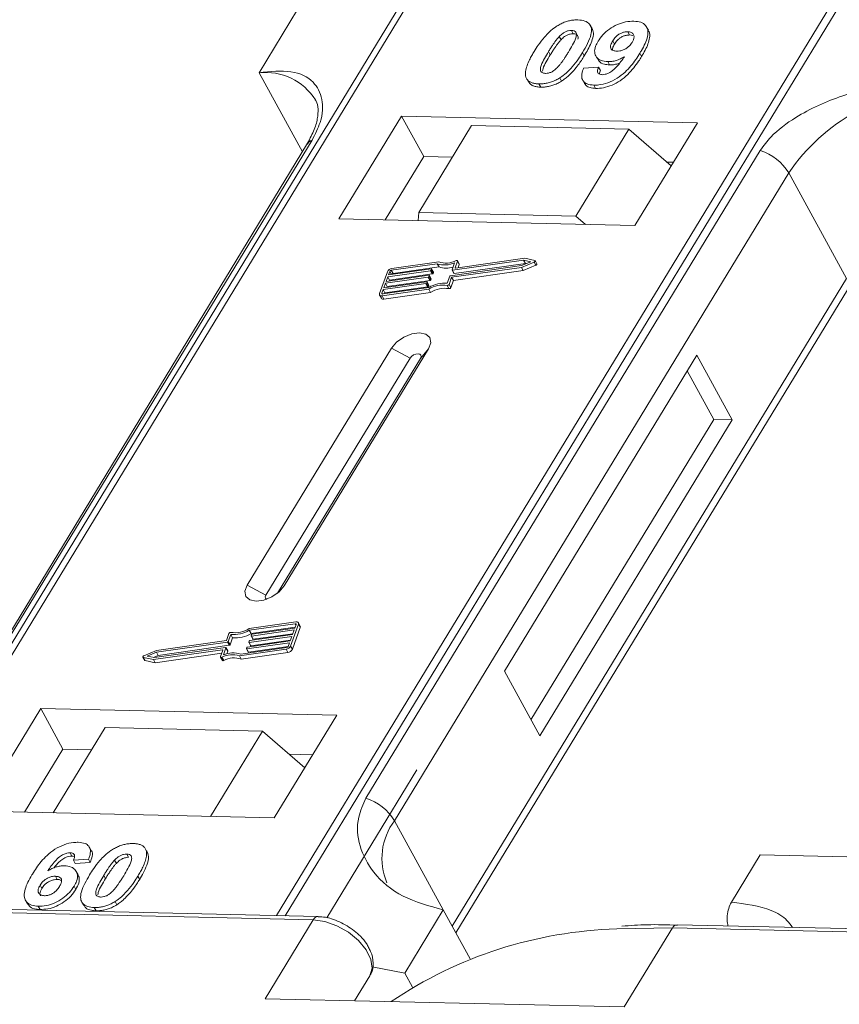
# Model space of a CAD drawing. Header units: millimetres. Extents: x 506 to 1981, y 649 to 1682.
# Tile 44 of 86: x 1432 to 1464, y 1453 to 1491. Entities that reach past the tile are written whole.
import ezdxf

# ---------------------------------------------------------------- set-up
doc = ezdxf.new("R2010")
doc.units = ezdxf.units.MM

msp = doc.modelspace()

# ---------------------------------------------------------------- linework, layer by layer
at = {"color": 7, "linetype": 'Continuous', "lineweight": 15}
for p, q in [((1446.889, 1492.025), (1425.209, 1456.395)), ((1425.478, 1456.389), (1447.174, 1492.046)), ((1463.391, 1491.674), (1441.694, 1456.017)), ((1442.027, 1456.009), (1463.707, 1491.639)), ((1442.511, 1491.22), (1441.017, 1488.764)), ((1453.15, 1490.406), (1453.219, 1490.28)), ((1453.948, 1490.476), (1453.879, 1490.603)), ((1455.405, 1490.23), (1455.336, 1490.356)), ((1456.136, 1490.411), (1456.067, 1490.538)), ((1452.678, 1490.172), (1452.747, 1490.046)), ((1454.75, 1489.997), (1454.819, 1489.871)), ((1455.405, 1490.23), (1455.532, 1490.204)), ((1452.257, 1489.582), (1452.326, 1489.456)), ((1453.649, 1489.42), (1453.58, 1489.546)), ((1454.096, 1489.417), (1454.165, 1489.291)), ((1455.872, 1489.391), (1455.803, 1489.517)), ((1453.621, 1488.938), (1454.205, 1488.977)), ((1454.205, 1488.977), (1454.274, 1488.851)), ((1454.561, 1489.193), (1454.63, 1489.067)), ((1441.017, 1488.764), (1442.7, 1485.69)), ((1451.461, 1488.465), (1451.53, 1488.339)), ((1452.693, 1488.563), (1452.762, 1488.437)), ((1453.585, 1488.473), (1453.654, 1488.347)), ((1451.886, 1488.328), (1451.955, 1488.202)), ((1454.019, 1488.279), (1454.088, 1488.153)), ((1446.548, 1487.082), (1444.121, 1483.092)), ((1458.041, 1486.818), (1446.548, 1487.082)), ((1446.548, 1487.082), (1447.411, 1485.506)), ((1449.271, 1486.708), (1447.217, 1483.332)), ((1455.376, 1486.568), (1449.271, 1486.708)), ((1453.322, 1483.192), (1455.376, 1486.568)), ((1455.376, 1486.568), (1457.021, 1485.141)), ((1455.614, 1482.828), (1458.041, 1486.818)), ((1427.765, 1460.98), (1443.078, 1486.146)), ((1442.864, 1485.959), (1427.551, 1460.794)), ((1460.482, 1485.746), (1445.169, 1460.581)), ((1447.411, 1485.506), (1445.917, 1483.051)), ((1448.524, 1485.48), (1447.411, 1485.506)), ((1457.107, 1485.283), (1456.85, 1485.289)), ((1446.277, 1459.704), (1461.59, 1484.869)), ((1463.832, 1480.772), (1461.59, 1484.869)), ((1444.121, 1483.092), (1455.614, 1482.828)), ((1447.217, 1483.332), (1447.193, 1483.022)), ((1453.322, 1483.192), (1447.217, 1483.332)), ((1453.69, 1482.872), (1453.322, 1483.192)), ((1451.334, 1481.556), (1448.648, 1481.174)), ((1451.722, 1481.473), (1451.334, 1481.556)), ((1447.941, 1481.343), (1446.153, 1481.089)), ((1447.995, 1481.418), (1446.179, 1481.16)), ((1446.222, 1480.963), (1448.01, 1481.217)), ((1448.01, 1481.217), (1447.941, 1481.343)), ((1448.454, 1480.877), (1451.214, 1481.269)), ((1448.497, 1480.816), (1451.207, 1481.201)), ((1448.514, 1481.105), (1448.613, 1481.379)), ((1451.29, 1481.482), (1448.531, 1481.09)), ((1448.6, 1480.964), (1451.359, 1481.356)), ((1448.631, 1481.189), (1448.723, 1481.445)), ((1448.639, 1481.174), (1448.631, 1481.189)), ((1448.792, 1481.337), (1448.723, 1481.463)), ((1448.723, 1481.445), (1448.792, 1481.319)), ((1448.745, 1481.188), (1448.792, 1481.319)), ((1451.207, 1481.201), (1451.698, 1481.408)), ((1451.276, 1481.075), (1451.207, 1481.201)), ((1451.214, 1481.269), (1451.575, 1481.421)), ((1451.276, 1481.075), (1451.767, 1481.282)), ((1451.575, 1481.421), (1451.29, 1481.482)), ((1451.359, 1481.356), (1451.29, 1481.482)), ((1451.359, 1481.356), (1451.399, 1481.347)), ((1451.698, 1481.408), (1451.767, 1481.282)), ((1451.807, 1481.337), (1451.738, 1481.463)), ((1446.003, 1481.034), (1445.697, 1480.183)), ((1447.589, 1480.822), (1445.929, 1480.586)), ((1445.954, 1480.657), (1447.615, 1480.893)), ((1446.018, 1480.834), (1445.954, 1480.657)), ((1447.678, 1481.07), (1446.018, 1480.834)), ((1446.087, 1480.708), (1446.018, 1480.834)), ((1446.044, 1480.905), (1447.704, 1481.141)), ((1446.094, 1481.047), (1446.044, 1480.905)), ((1446.087, 1480.708), (1447.747, 1480.944)), ((1446.163, 1480.922), (1446.094, 1481.047)), ((1446.153, 1481.089), (1446.222, 1480.963)), ((1447.658, 1480.696), (1447.589, 1480.822)), ((1447.631, 1480.878), (1447.618, 1480.843)), ((1447.687, 1480.717), (1447.618, 1480.843)), ((1447.7, 1480.761), (1447.631, 1480.887)), ((1447.7, 1480.752), (1447.631, 1480.878)), ((1447.747, 1480.944), (1447.678, 1481.07)), ((1447.72, 1481.127), (1447.708, 1481.091)), ((1447.777, 1480.965), (1447.708, 1481.091)), ((1447.789, 1481.01), (1447.72, 1481.136)), ((1447.789, 1481), (1447.72, 1481.127)), ((1447.777, 1480.965), (1447.789, 1481)), ((1448.326, 1480.582), (1448.425, 1480.856)), ((1448.399, 1480.542), (1448.497, 1480.816)), ((1448.566, 1480.69), (1448.497, 1480.816)), ((1448.514, 1481.095), (1448.583, 1480.969)), ((1448.6, 1480.964), (1448.531, 1481.09)), ((1448.566, 1480.69), (1451.276, 1481.075)), ((1445.822, 1480.167), (1447.61, 1480.421)), ((1447.5, 1480.574), (1445.84, 1480.338)), ((1445.865, 1480.409), (1447.525, 1480.644)), ((1445.929, 1480.586), (1445.865, 1480.409)), ((1445.909, 1480.212), (1447.569, 1480.447)), ((1445.998, 1480.46), (1445.929, 1480.586)), ((1445.986, 1480.426), (1445.998, 1480.46)), ((1445.998, 1480.46), (1447.658, 1480.696)), ((1446.075, 1480.674), (1446.087, 1480.708)), ((1447.569, 1480.447), (1447.5, 1480.574)), ((1447.542, 1480.63), (1447.529, 1480.595)), ((1447.598, 1480.468), (1447.529, 1480.595)), ((1447.611, 1480.513), (1447.542, 1480.639)), ((1447.542, 1480.63), (1447.611, 1480.504)), ((1447.598, 1480.468), (1447.611, 1480.504)), ((1447.687, 1480.717), (1447.7, 1480.752)), ((1448.322, 1480.5), (1448.391, 1480.374)), ((1448.468, 1480.416), (1448.399, 1480.542)), ((1448.468, 1480.416), (1448.566, 1480.69)), ((1463.832, 1480.772), (1448.519, 1455.606)), ((1445.699, 1480.128), (1445.768, 1480.002)), ((1445.84, 1480.338), (1445.789, 1480.196)), ((1445.789, 1480.196), (1445.804, 1480.167)), ((1445.796, 1480.096), (1447.613, 1480.354)), ((1445.865, 1479.97), (1445.796, 1480.096)), ((1445.909, 1480.212), (1445.84, 1480.338)), ((1445.865, 1479.97), (1447.682, 1480.228)), ((1445.896, 1480.178), (1445.909, 1480.212)), ((1447.682, 1480.228), (1447.613, 1480.354)), ((1448.662, 1455.345), (1463.865, 1480.331)), ((1446.161, 1478.066), (1440.559, 1468.859)), ((1441.995, 1468.826), (1447.598, 1478.033)), ((1446.161, 1478.066), (1446.882, 1477.676)), ((1447.598, 1478.033), (1447.291, 1477.667)), ((1458.013, 1477.794), (1450.544, 1465.518)), ((1459.393, 1475.273), (1458.013, 1477.794)), ((1446.882, 1477.676), (1441.279, 1468.469)), ((1441.739, 1468.543), (1447.291, 1477.667)), ((1458.674, 1475.289), (1457.64, 1477.18)), ((1451.578, 1463.627), (1458.674, 1475.289)), ((1451.923, 1462.997), (1459.393, 1475.273)), ((1459.393, 1475.273), (1458.674, 1475.289)), ((1441.279, 1468.469), (1440.559, 1468.859)), ((1441.995, 1468.826), (1441.806, 1468.601)), ((1442.452, 1467.426), (1440.635, 1467.168)), ((1442.426, 1467.355), (1440.638, 1467.101)), ((1440.707, 1466.975), (1440.638, 1467.101)), ((1440.707, 1466.975), (1442.42, 1467.218)), ((1442.383, 1467.113), (1440.722, 1466.878)), ((1440.748, 1466.948), (1442.408, 1467.184)), ((1442.245, 1466.488), (1442.551, 1467.339)), ((1442.314, 1466.362), (1442.62, 1467.213)), ((1442.319, 1466.936), (1442.383, 1467.113)), ((1442.408, 1467.184), (1442.459, 1467.326)), ((1442.452, 1467.307), (1442.426, 1467.355)), ((1442.618, 1467.268), (1442.549, 1467.394)), ((1442.551, 1467.339), (1442.62, 1467.213)), ((1439.794, 1466.645), (1437.034, 1466.253)), ((1439.751, 1466.706), (1437.041, 1466.321)), ((1439.849, 1466.98), (1439.751, 1466.706)), ((1439.863, 1466.519), (1439.794, 1466.645)), ((1439.922, 1466.94), (1439.823, 1466.666)), ((1439.892, 1466.54), (1439.823, 1466.666)), ((1439.892, 1466.54), (1439.991, 1466.814)), ((1439.991, 1466.814), (1439.922, 1466.94)), ((1440.57, 1466.452), (1442.23, 1466.688)), ((1440.617, 1466.644), (1440.629, 1466.679)), ((1442.294, 1466.865), (1440.633, 1466.629)), ((1440.659, 1466.7), (1442.319, 1466.936)), ((1440.702, 1466.503), (1442.242, 1466.722)), ((1440.706, 1466.892), (1440.719, 1466.927)), ((1440.706, 1466.883), (1440.775, 1466.757)), ((1440.791, 1466.751), (1440.722, 1466.878)), ((1440.791, 1466.751), (1442.331, 1466.97)), ((1442.23, 1466.688), (1442.294, 1466.865)), ((1437.041, 1466.321), (1436.549, 1466.114)), ((1437.034, 1466.253), (1436.673, 1466.101)), ((1436.914, 1465.966), (1439.6, 1466.348)), ((1436.958, 1466.04), (1439.717, 1466.432)), ((1437.103, 1466.127), (1437.034, 1466.253)), ((1437.103, 1466.127), (1439.863, 1466.519)), ((1439.617, 1466.333), (1439.525, 1466.077)), ((1439.613, 1466.324), (1439.6, 1466.348)), ((1439.734, 1466.417), (1439.635, 1466.143)), ((1439.803, 1466.3), (1439.734, 1466.427)), ((1439.803, 1466.291), (1439.734, 1466.417)), ((1439.765, 1466.186), (1439.803, 1466.291)), ((1440.253, 1466.104), (1442.069, 1466.362)), ((1440.307, 1466.179), (1442.095, 1466.433)), ((1440.528, 1466.395), (1440.54, 1466.431)), ((1440.528, 1466.386), (1440.597, 1466.26)), ((1442.204, 1466.617), (1440.544, 1466.381)), ((1440.613, 1466.255), (1440.544, 1466.381)), ((1440.613, 1466.255), (1442.153, 1466.474)), ((1440.617, 1466.635), (1440.686, 1466.509)), ((1440.702, 1466.503), (1440.633, 1466.629)), ((1442.069, 1466.362), (1442.138, 1466.236)), ((1442.153, 1466.475), (1442.204, 1466.617)), ((1442.314, 1466.362), (1442.245, 1466.488)), ((1436.51, 1466.059), (1436.579, 1465.933)), ((1436.526, 1466.049), (1436.914, 1465.966)), ((1436.595, 1465.923), (1436.526, 1466.049)), ((1436.595, 1465.923), (1436.983, 1465.84)), ((1436.673, 1466.101), (1436.958, 1466.04)), ((1436.983, 1465.84), (1436.914, 1465.966)), ((1436.918, 1466.049), (1437.103, 1466.127)), ((1436.983, 1465.84), (1439.572, 1466.208)), ((1439.525, 1466.059), (1439.594, 1465.932)), ((1439.648, 1465.928), (1439.579, 1466.054)), ((1440.322, 1465.978), (1440.253, 1466.104)), ((1440.322, 1465.978), (1442.138, 1466.236)), ((1450.544, 1465.518), (1451.923, 1462.997)), ((1432.543, 1464.064), (1430.115, 1460.075)), ((1444.036, 1463.801), (1432.543, 1464.064)), ((1432.543, 1464.064), (1433.405, 1462.488)), ((1441.608, 1459.811), (1444.036, 1463.801)), ((1435.041, 1463.322), (1433.024, 1460.008)), ((1435.041, 1463.322), (1441.147, 1463.182)), ((1439.13, 1459.868), (1441.147, 1463.182)), ((1441.147, 1463.182), (1442.791, 1461.755)), ((1433.405, 1462.488), (1431.911, 1460.033)), ((1434.518, 1462.463), (1433.405, 1462.488)), ((1443.102, 1462.266), (1442.178, 1462.287)), ((1447.149, 1461.675), (1443.657, 1455.935)), ((1430.115, 1460.075), (1441.608, 1459.811)), ((1446.277, 1459.704), (1448.174, 1456.237)), ((1434.502, 1458.546), (1434.433, 1458.672)), ((1436.563, 1458.668), (1436.557, 1458.679)), ((1433.679, 1458.458), (1433.748, 1458.332)), ((1435.883, 1458.407), (1435.952, 1458.281)), ((1436.636, 1458.549), (1436.705, 1458.423)), ((1459.359, 1456.535), (1460.48, 1458.377)), ((1460.48, 1458.377), (1467.464, 1458.216)), ((1434.398, 1458.206), (1433.814, 1458.167)), ((1433.814, 1458.167), (1433.883, 1458.041)), ((1433.883, 1458.041), (1434.467, 1458.08)), ((1434.398, 1458.206), (1434.467, 1458.08)), ((1435.48, 1458.047), (1435.411, 1458.174)), ((1433.115, 1457.545), (1433.184, 1457.419)), ((1433.992, 1457.599), (1433.923, 1457.725)), ((1434.988, 1457.581), (1435.057, 1457.455)), ((1436.314, 1457.55), (1436.383, 1457.424)), ((1432.516, 1457.201), (1432.585, 1457.075)), ((1433.835, 1457.159), (1433.904, 1457.033)), ((1443.308, 1455.98), (1409.125, 1456.764)), ((1408.942, 1456.64), (1443.125, 1455.855)), ((1431.951, 1456.609), (1432.02, 1456.483)), ((1432.445, 1456.38), (1432.514, 1456.253)), ((1434.138, 1456.543), (1434.207, 1456.417)), ((1434.619, 1456.33), (1434.688, 1456.204)), ((1435.426, 1456.564), (1435.495, 1456.438)), ((1448.174, 1456.237), (1446.68, 1453.782)), ((1448.174, 1456.237), (1449.216, 1454.332)), ((1443.125, 1455.855), (1441.258, 1452.786)), ((1491.435, 1454.876), (1457.251, 1455.66)), ((1454.909, 1455.497), (1457.069, 1455.535)), ((1455.201, 1452.466), (1457.069, 1455.535)), ((1457.069, 1455.535), (1491.252, 1454.751)), ((1445.417, 1454.023), (1446.68, 1453.782)), ((1445.319, 1453.68), (1444.727, 1452.707)), ((1444.727, 1452.707), (1445.319, 1453.68)), ((1446.68, 1453.782), (1446.979, 1453.235)), ((1441.258, 1452.786), (1455.201, 1452.466))]:
    msp.add_line(p, q, dxfattribs=at)
at = {"color": 7, "linetype": 'Continuous', "lineweight": 15, "flags": 128}
for points in [[(1448.648, 1481.174), (1448.643, 1481.174), (1448.639, 1481.174), (1448.636, 1481.175), (1448.633, 1481.177), (1448.631, 1481.179), (1448.63, 1481.182), (1448.63, 1481.185), (1448.631, 1481.189)], [(1448.669, 1481.468), (1448.681, 1481.472), (1448.693, 1481.474), (1448.704, 1481.474), (1448.713, 1481.472), (1448.72, 1481.468), (1448.724, 1481.461), (1448.725, 1481.454), (1448.723, 1481.445)], [(1451.722, 1481.473), (1451.731, 1481.469), (1451.738, 1481.463), (1451.74, 1481.455), (1451.738, 1481.445), (1451.732, 1481.434), (1451.723, 1481.424), (1451.712, 1481.415), (1451.698, 1481.408)], [(1451.767, 1481.282), (1451.781, 1481.289), (1451.792, 1481.298), (1451.801, 1481.308), (1451.807, 1481.319), (1451.809, 1481.328), (1451.807, 1481.337)], [(1447.615, 1480.893), (1447.619, 1480.893), (1447.623, 1480.893), (1447.626, 1480.892), (1447.629, 1480.89), (1447.631, 1480.888), (1447.632, 1480.885), (1447.632, 1480.882), (1447.631, 1480.878)], [(1447.704, 1481.141), (1447.708, 1481.141), (1447.712, 1481.141), (1447.715, 1481.14), (1447.718, 1481.138), (1447.72, 1481.136), (1447.721, 1481.133), (1447.721, 1481.13), (1447.72, 1481.127)], [(1448.531, 1481.09), (1448.526, 1481.09), (1448.522, 1481.09), (1448.519, 1481.091), (1448.516, 1481.093), (1448.514, 1481.095), (1448.513, 1481.098), (1448.513, 1481.101), (1448.514, 1481.105)], [(1447.525, 1480.644), (1447.53, 1480.645), (1447.534, 1480.644), (1447.537, 1480.643), (1447.54, 1480.642), (1447.542, 1480.639), (1447.543, 1480.637), (1447.543, 1480.633), (1447.542, 1480.63)], [(1445.796, 1480.096), (1445.77, 1480.094), (1445.747, 1480.097), (1445.726, 1480.103), (1445.71, 1480.113), (1445.699, 1480.127), (1445.693, 1480.144), (1445.692, 1480.163), (1445.697, 1480.183)], [(1445.789, 1480.196), (1445.787, 1480.189), (1445.787, 1480.183), (1445.789, 1480.177), (1445.793, 1480.173), (1445.799, 1480.169), (1445.805, 1480.167), (1445.813, 1480.166), (1445.822, 1480.167)], [(1447.598, 1478.033), (1447.686, 1478.269), (1447.651, 1478.472), (1447.499, 1478.611), (1447.253, 1478.664), (1446.949, 1478.623), (1446.635, 1478.495), (1446.359, 1478.3), (1446.161, 1478.066)], [(1447.291, 1477.667), (1447.316, 1477.734), (1447.306, 1477.792), (1447.263, 1477.831), (1447.193, 1477.846), (1447.106, 1477.835), (1447.017, 1477.799), (1446.938, 1477.743), (1446.882, 1477.676)], [(1440.559, 1468.859), (1440.47, 1468.623), (1440.505, 1468.42), (1440.657, 1468.282), (1440.904, 1468.229), (1441.207, 1468.269), (1441.521, 1468.397), (1441.798, 1468.593), (1441.995, 1468.826)], [(1441.279, 1468.469), (1441.254, 1468.402), (1441.264, 1468.344), (1441.307, 1468.305), (1441.312, 1468.303)], [(1442.452, 1467.426), (1442.478, 1467.428), (1442.501, 1467.425), (1442.521, 1467.419), (1442.538, 1467.409), (1442.549, 1467.395), (1442.555, 1467.378), (1442.556, 1467.359), (1442.551, 1467.339)], [(1442.459, 1467.326), (1442.461, 1467.333), (1442.461, 1467.339), (1442.459, 1467.345), (1442.455, 1467.349), (1442.449, 1467.353), (1442.443, 1467.355), (1442.435, 1467.356), (1442.426, 1467.355)], [(1440.633, 1466.629), (1440.629, 1466.629), (1440.625, 1466.629), (1440.622, 1466.63), (1440.619, 1466.632), (1440.617, 1466.634), (1440.616, 1466.637), (1440.616, 1466.64), (1440.617, 1466.644)], [(1440.722, 1466.878), (1440.718, 1466.877), (1440.714, 1466.878), (1440.711, 1466.879), (1440.708, 1466.88), (1440.706, 1466.883), (1440.705, 1466.885), (1440.705, 1466.889), (1440.706, 1466.892)], [(1439.6, 1466.348), (1439.605, 1466.348), (1439.609, 1466.348), (1439.612, 1466.347), (1439.615, 1466.345), (1439.616, 1466.343), (1439.617, 1466.34), (1439.618, 1466.337), (1439.617, 1466.333)], [(1439.717, 1466.432), (1439.722, 1466.432), (1439.726, 1466.432), (1439.729, 1466.431), (1439.732, 1466.429), (1439.734, 1466.427), (1439.735, 1466.424), (1439.735, 1466.421), (1439.734, 1466.417)], [(1440.544, 1466.381), (1440.54, 1466.381), (1440.536, 1466.381), (1440.532, 1466.382), (1440.53, 1466.384), (1440.528, 1466.386), (1440.527, 1466.389), (1440.527, 1466.392), (1440.528, 1466.395)], [(1436.526, 1466.049), (1436.517, 1466.052), (1436.51, 1466.059), (1436.508, 1466.067), (1436.51, 1466.077), (1436.515, 1466.088), (1436.524, 1466.098), (1436.536, 1466.107), (1436.549, 1466.114)], [(1439.579, 1466.054), (1439.567, 1466.05), (1439.555, 1466.048), (1439.544, 1466.048), (1439.535, 1466.05), (1439.528, 1466.054), (1439.524, 1466.061), (1439.523, 1466.068), (1439.525, 1466.077)], [(1439.594, 1465.932), (1439.597, 1465.928), (1439.604, 1465.924), (1439.613, 1465.922), (1439.624, 1465.921), (1439.636, 1465.924), (1439.648, 1465.928)], [(1443.125, 1455.855), (1443.572, 1455.792), (1444.04, 1455.625), (1444.488, 1455.369), (1444.878, 1455.047), (1445.177, 1454.685), (1445.359, 1454.316), (1445.407, 1453.971), (1445.319, 1453.68)]]:
    msp.add_lwpolyline(points, dxfattribs=at)
at = {"color": 7, "linetype": 'Continuous', "lineweight": 15}
for centre, radius, start, end in [((1441.258, 1486.457), 2.32, 32.7281, 95.9449), ((1467.763, 1480.717), 7.439, 91.2925, 146.0732), ((1443.276, 1485.702), 0.486, 114.0472, 148.0355), ((1459.84, 1483.797), 2.052, 31.4947, 71.765), ((1448.232, 1482.202), 0.907, 251.2927, 294.8085), ((1448.277, 1482.187), 0.819, 249.8549, 298.6145), ((1448.292, 1482.019), 0.85, 250.6487, 287.8017), ((1448.773, 1481.328), 0.0214, 336.1246, 26.8104), ((1446.208, 1480.933), 0.229, 97.4207, 153.8527), ((1446.163, 1481.014), 0.0762, 97.4207, 153.8527), ((1446.232, 1480.887), 0.0769, 97.5763, 152.4403), ((1447.584, 1480.86), 0.0381, 277.4207, 333.8527), ((1447.673, 1481.108), 0.0381, 277.4207, 333.8527), ((1447.742, 1480.982), 0.0381, 277.4207, 333.8527), ((1447.779, 1481.005), 0.011, 336.9348, 26.0002), ((1448.459, 1480.84), 0.0381, 97.4207, 153.8527), ((1448.595, 1480.978), 0.0149, 216.6597, 287.1115), ((1447.495, 1480.611), 0.0381, 277.4207, 333.8527), ((1447.564, 1480.485), 0.0381, 277.4207, 333.8527), ((1448.213, 1479.414), 1.173, 84.4424, 120.9301), ((1447.601, 1480.508), 0.011, 336.9348, 26.0002), ((1448.155, 1479.517), 0.998, 80.3986, 122.9491), ((1447.653, 1480.734), 0.0381, 277.4207, 333.8527), ((1447.69, 1480.757), 0.011, 336.9348, 26.0002), ((1448.332, 1480.573), 0.0736, 261.7629, 334.647), ((1448.401, 1480.447), 0.0736, 261.7629, 334.647), ((1448.224, 1479.391), 0.998, 80.3986, 122.9491), ((1445.839, 1480.055), 0.0892, 216.6597, 287.1115), ((1439.916, 1466.949), 0.0736, 81.7629, 154.647), ((1440.035, 1468.108), 1.173, 264.4424, 300.9301), ((1440.093, 1468.005), 0.998, 260.3986, 302.9491), ((1442.559, 1467.239), 0.0661, 336.9348, 26.0002), ((1439.789, 1466.682), 0.0381, 277.4207, 333.8527), ((1440.104, 1467.981), 1.173, 264.4424, 300.9301), ((1440.664, 1466.662), 0.0381, 97.4207, 153.8527), ((1440.753, 1466.911), 0.0381, 97.4207, 153.8527), ((1440.787, 1466.766), 0.0149, 216.6597, 287.1115), ((1439.793, 1466.296), 0.011, 336.9348, 26.0002), ((1439.858, 1466.556), 0.0381, 277.4207, 333.8527), ((1440.575, 1466.414), 0.0381, 97.4207, 153.8527), ((1440.609, 1466.269), 0.0149, 216.6597, 287.1115), ((1440.698, 1466.517), 0.0149, 216.6597, 287.1115), ((1442.04, 1466.589), 0.229, 277.4207, 333.8527), ((1442.085, 1466.508), 0.0762, 277.4207, 333.8527), ((1442.109, 1466.463), 0.229, 277.4207, 333.8527), ((1436.598, 1465.944), 0.0212, 210.2186, 262.8226), ((1439.971, 1465.335), 0.819, 69.8549, 118.6145), ((1440.016, 1465.32), 0.907, 71.2927, 114.8085), ((1440.04, 1465.209), 0.819, 69.8549, 118.6145), ((1444.527, 1458.631), 2.052, 31.4947, 71.765), ((1448.223, 1458.241), 2.434, 143.0587, 202.974), ((1443.317, 1455.77), 0.21, 92.0598, 156.0028), ((1457.268, 1455.439), 0.221, 94.3757, 154.3004), ((1455.378, 1439.032), 16.472, 91.6287, 124.0831)]:
    msp.add_arc(centre, radius, start, end, dxfattribs=at)
for points, knots in [([(1452.593, 1490.581), (1452.643, 1490.611), (1452.746, 1490.672), (1452.91, 1490.74), (1453.077, 1490.788), (1453.213, 1490.808), (1453.32, 1490.815), (1453.373, 1490.815), (1453.399, 1490.815)], [0, 0, 0, 0, 0.193776, 0.3936, 0.587864, 0.788908, 0.894169, 1, 1, 1, 1]), ([(1453.399, 1490.815), (1453.493, 1490.807), (1453.68, 1490.79), (1453.859, 1490.662), (1453.945, 1490.477), (1453.901, 1490.105), (1453.716, 1489.783), (1453.58, 1489.546)], [0, 0, 0, 0, 0.147566, 0.296688, 0.431278, 0.580404, 1, 1, 1, 1]), ([(1454.183, 1489.985), (1454.239, 1490.068), (1454.351, 1490.233), (1454.612, 1490.463), (1454.924, 1490.641), (1455.263, 1490.754), (1455.467, 1490.761), (1455.574, 1490.765)], [0, 0, 0, 0, 0.197927, 0.397728, 0.597413, 0.790584, 1, 1, 1, 1]), ([(1455.574, 1490.765), (1455.667, 1490.757), (1455.854, 1490.739), (1456.037, 1490.609), (1456.133, 1490.417), (1456.105, 1490.084), (1455.954, 1489.771), (1455.824, 1489.553), (1455.803, 1489.517)], [0, 0, 0, 0, 0.148288, 0.297745, 0.443713, 0.607791, 0.934708, 1, 1, 1, 1]), ([(1451.704, 1489.594), (1451.755, 1489.676), (1451.872, 1489.862), (1452.122, 1490.186), (1452.38, 1490.443), (1452.572, 1490.567), (1452.593, 1490.581)], [0, 0, 0, 0, 0.2367308, 0.5375555, 0.9496679, 1, 1, 1, 1]), ([(1452.678, 1490.172), (1452.721, 1490.214), (1452.79, 1490.283), (1452.915, 1490.358), (1453.029, 1490.397), (1453.106, 1490.405), (1453.146, 1490.406), (1453.15, 1490.406)], [0, 0, 0, 0, 0.334804, 0.542561, 0.750382, 0.970721, 1, 1, 1, 1]), ([(1453.15, 1490.406), (1453.189, 1490.402), (1453.259, 1490.394), (1453.325, 1490.345), (1453.351, 1490.252), (1453.317, 1490.082), (1453.195, 1489.841), (1453.085, 1489.657), (1453.03, 1489.564)], [0, 0, 0, 0, 0.1046136, 0.1888141, 0.2735119, 0.444127, 0.7194809, 1, 1, 1, 1]), ([(1453.649, 1489.42), (1453.697, 1489.502), (1453.847, 1489.758), (1453.992, 1490.095), (1454.015, 1490.373), (1453.953, 1490.449), (1453.936, 1490.469)], [0, 0, 0, 0, 0.220552, 0.687786, 0.91457, 1, 1, 1, 1]), ([(1454.75, 1489.997), (1454.785, 1490.05), (1454.842, 1490.135), (1454.962, 1490.243), (1455.081, 1490.307), (1455.211, 1490.35), (1455.291, 1490.354), (1455.336, 1490.356)], [0, 0, 0, 0, 0.29132, 0.465539, 0.641632, 0.798664, 1, 1, 1, 1]), ([(1455.336, 1490.356), (1455.382, 1490.35), (1455.475, 1490.339), (1455.556, 1490.265), (1455.589, 1490.166), (1455.562, 1490.052), (1455.521, 1489.978), (1455.502, 1489.944)], [0, 0, 0, 0, 0.207955, 0.420406, 0.62732, 0.827707, 1, 1, 1, 1]), ([(1455.872, 1489.391), (1455.92, 1489.473), (1456.065, 1489.72), (1456.193, 1490.054), (1456.201, 1490.317), (1456.138, 1490.39), (1456.125, 1490.405)], [0, 0, 0, 0, 0.227122, 0.68486, 0.934898, 1, 1, 1, 1]), ([(1452.257, 1489.582), (1452.282, 1489.623), (1452.332, 1489.704), (1452.404, 1489.815), (1452.471, 1489.914), (1452.534, 1490.001), (1452.601, 1490.087), (1452.653, 1490.144), (1452.678, 1490.172)], [0, 0, 0, 0, 0.205942, 0.411959, 0.558149, 0.704502, 0.851801, 1, 1, 1, 1]), ([(1452.326, 1489.456), (1452.351, 1489.496), (1452.401, 1489.578), (1452.473, 1489.689), (1452.54, 1489.788), (1452.603, 1489.875), (1452.67, 1489.961), (1452.721, 1490.018), (1452.747, 1490.046)], [0, 0, 0, 0, 0.205942, 0.411959, 0.558149, 0.704502, 0.851801, 1, 1, 1, 1]), ([(1452.747, 1490.046), (1452.79, 1490.088), (1452.859, 1490.157), (1452.984, 1490.232), (1453.098, 1490.271), (1453.175, 1490.279), (1453.215, 1490.28), (1453.219, 1490.28)], [0, 0, 0, 0, 0.334804, 0.542561, 0.750382, 0.970721, 1, 1, 1, 1]), ([(1453.219, 1490.28), (1453.258, 1490.276), (1453.328, 1490.268), (1453.393, 1490.218), (1453.416, 1490.151), (1453.404, 1490.097), (1453.398, 1490.071)], [0, 0, 0, 0, 0.293658, 0.530016, 0.767769, 1, 1, 1, 1]), ([(1454.561, 1489.193), (1454.469, 1489.202), (1454.282, 1489.222), (1454.111, 1489.361), (1454.033, 1489.553), (1454.066, 1489.773), (1454.148, 1489.921), (1454.183, 1489.985)], [0, 0, 0, 0, 0.210189, 0.421773, 0.623603, 0.837034, 1, 1, 1, 1]), ([(1454.904, 1489.6), (1454.857, 1489.604), (1454.771, 1489.613), (1454.689, 1489.673), (1454.658, 1489.756), (1454.678, 1489.868), (1454.723, 1489.949), (1454.75, 1489.997)], [0, 0, 0, 0, 0.213937, 0.398075, 0.583091, 0.751666, 1, 1, 1, 1]), ([(1454.819, 1489.871), (1454.854, 1489.924), (1454.911, 1490.009), (1455.031, 1490.117), (1455.15, 1490.181), (1455.28, 1490.224), (1455.36, 1490.228), (1455.405, 1490.23)], [0, 0, 0, 0, 0.29132, 0.465539, 0.641632, 0.798664, 1, 1, 1, 1]), ([(1451.382, 1488.596), (1451.374, 1488.63), (1451.358, 1488.698), (1451.369, 1488.846), (1451.419, 1489.036), (1451.509, 1489.244), (1451.607, 1489.431), (1451.672, 1489.54), (1451.704, 1489.594)], [0, 0, 0, 0, 0.118441, 0.239346, 0.459593, 0.684925, 0.84224, 1, 1, 1, 1]), ([(1454.737, 1489.649), (1454.739, 1489.675), (1454.747, 1489.746), (1454.791, 1489.822), (1454.819, 1489.871)], [0, 0, 0, 0, 0.366323, 1, 1, 1, 1]), ([(1455.502, 1489.944), (1455.469, 1489.895), (1455.414, 1489.814), (1455.289, 1489.712), (1455.162, 1489.646), (1455.027, 1489.604), (1454.945, 1489.601), (1454.904, 1489.6)], [0, 0, 0, 0, 0.267394, 0.447214, 0.627122, 0.813065, 1, 1, 1, 1]), ([(1452.135, 1488.738), (1452.089, 1488.744), (1452.015, 1488.754), (1451.956, 1488.81), (1451.938, 1488.905), (1451.974, 1489.075), (1452.099, 1489.315), (1452.204, 1489.492), (1452.257, 1489.582)], [0, 0, 0, 0, 0.12537, 0.20229, 0.279179, 0.464758, 0.730582, 1, 1, 1, 1]), ([(1452.028, 1488.823), (1452.032, 1488.857), (1452.047, 1488.973), (1452.171, 1489.19), (1452.274, 1489.367), (1452.326, 1489.456)], [0, 0, 0, 0, 0.166989, 0.580698, 1, 1, 1, 1]), ([(1453.03, 1489.564), (1453.005, 1489.523), (1452.954, 1489.441), (1452.883, 1489.33), (1452.815, 1489.231), (1452.752, 1489.144), (1452.685, 1489.057), (1452.633, 1489), (1452.607, 1488.971)], [0, 0, 0, 0, 0.20527, 0.410616, 0.55715, 0.703844, 0.851471, 1, 1, 1, 1]), ([(1453.58, 1489.546), (1453.528, 1489.464), (1453.411, 1489.278), (1453.167, 1488.961), (1452.91, 1488.706), (1452.721, 1488.581), (1452.693, 1488.563)], [0, 0, 0, 0, 0.237281, 0.538591, 0.932677, 1, 1, 1, 1]), ([(1452.762, 1488.437), (1452.81, 1488.469), (1452.908, 1488.535), (1453.071, 1488.674), (1453.244, 1488.853), (1453.404, 1489.054), (1453.538, 1489.244), (1453.612, 1489.361), (1453.649, 1489.42)], [0, 0, 0, 0, 0.118595, 0.239509, 0.447458, 0.659935, 0.829685, 1, 1, 1, 1]), ([(1455.803, 1489.517), (1455.751, 1489.435), (1455.595, 1489.189), (1455.322, 1488.849), (1454.932, 1488.542), (1454.57, 1488.362), (1454.253, 1488.283), (1454.081, 1488.28), (1454.019, 1488.279)], [0, 0, 0, 0, 0.142337, 0.429127, 0.589943, 0.751205, 0.909895, 1, 1, 1, 1]), ([(1454.088, 1488.153), (1454.189, 1488.157), (1454.391, 1488.165), (1454.726, 1488.274), (1455.056, 1488.452), (1455.433, 1488.767), (1455.686, 1489.096), (1455.834, 1489.331), (1455.872, 1489.391)], [0, 0, 0, 0, 0.14324, 0.28761, 0.430449, 0.591135, 0.89544, 1, 1, 1, 1]), ([(1454.177, 1489.297), (1454.19, 1489.268), (1454.232, 1489.173), (1454.393, 1489.087), (1454.56, 1489.073), (1454.63, 1489.067)], [0, 0, 0, 0, 0.20752, 0.66568, 1, 1, 1, 1]), ([(1454.339, 1488.687), (1454.38, 1488.69), (1454.462, 1488.694), (1454.608, 1488.753), (1454.772, 1488.855), (1454.986, 1489.075), (1455.116, 1489.26), (1455.206, 1489.386)], [0, 0, 0, 0, 0.112015, 0.224355, 0.367768, 0.565827, 1, 1, 1, 1]), ([(1455.206, 1489.386), (1455.154, 1489.357), (1455.05, 1489.298), (1454.911, 1489.246), (1454.801, 1489.216), (1454.72, 1489.201), (1454.639, 1489.193), (1454.587, 1489.193), (1454.561, 1489.193)], [0, 0, 0, 0, 0.243491, 0.496266, 0.61821, 0.741704, 0.870158, 1, 1, 1, 1]), ([(1443.078, 1486.146), (1443.196, 1486.38), (1443.497, 1486.98), (1443.51, 1487.775), (1443.154, 1488.48), (1442.34, 1488.895), (1441.457, 1488.808), (1441.017, 1488.764)], [0, 0, 0, 0, 0.125713, 0.321276, 0.524466, 0.763484, 1, 1, 1, 1]), ([(1452.607, 1488.971), (1452.564, 1488.929), (1452.495, 1488.861), (1452.371, 1488.786), (1452.259, 1488.748), (1452.181, 1488.738), (1452.141, 1488.738), (1452.135, 1488.738)], [0, 0, 0, 0, 0.333678, 0.540413, 0.747264, 0.961209, 1, 1, 1, 1]), ([(1454.019, 1488.279), (1453.926, 1488.289), (1453.757, 1488.305), (1453.599, 1488.422), (1453.53, 1488.598), (1453.559, 1488.782), (1453.607, 1488.905), (1453.621, 1488.938)], [0, 0, 0, 0, 0.242788, 0.438865, 0.634801, 0.900936, 1, 1, 1, 1]), ([(1454.205, 1488.977), (1454.184, 1488.928), (1454.153, 1488.852), (1454.164, 1488.762), (1454.21, 1488.713), (1454.275, 1488.691), (1454.321, 1488.688), (1454.339, 1488.687)], [0, 0, 0, 0, 0.344714, 0.529059, 0.714209, 0.892196, 1, 1, 1, 1]), ([(1454.234, 1488.71), (1454.237, 1488.736), (1454.241, 1488.781), (1454.264, 1488.83), (1454.274, 1488.851)], [0, 0, 0, 0, 0.569737, 1, 1, 1, 1]), ([(1454.63, 1489.067), (1454.68, 1489.068), (1454.78, 1489.07), (1454.913, 1489.099), (1454.991, 1489.126), (1455.013, 1489.134)], [0, 0, 0, 0, 0.409454, 0.83528, 1, 1, 1, 1]), ([(1451.886, 1488.328), (1451.839, 1488.331), (1451.744, 1488.336), (1451.618, 1488.366), (1451.51, 1488.417), (1451.443, 1488.48), (1451.403, 1488.542), (1451.389, 1488.578), (1451.382, 1488.596)], [0, 0, 0, 0, 0.192635, 0.388697, 0.582015, 0.783044, 0.890959, 1, 1, 1, 1]), ([(1452.693, 1488.563), (1452.642, 1488.533), (1452.539, 1488.472), (1452.375, 1488.403), (1452.208, 1488.356), (1452.073, 1488.335), (1451.965, 1488.328), (1451.913, 1488.328), (1451.886, 1488.328)], [0, 0, 0, 0, 0.193769, 0.393564, 0.587886, 0.789131, 0.894283, 1, 1, 1, 1]), ([(1451.534, 1488.342), (1451.546, 1488.328), (1451.582, 1488.289), (1451.673, 1488.246), (1451.779, 1488.218), (1451.876, 1488.206), (1451.929, 1488.204), (1451.955, 1488.202)], [0, 0, 0, 0, 0.143925, 0.415852, 0.697483, 0.848301, 1, 1, 1, 1]), ([(1451.955, 1488.202), (1452.004, 1488.203), (1452.102, 1488.203), (1452.261, 1488.226), (1452.427, 1488.271), (1452.567, 1488.328), (1452.679, 1488.386), (1452.734, 1488.42), (1452.762, 1488.437)], [0, 0, 0, 0, 0.193594, 0.390501, 0.584817, 0.78683, 0.892868, 1, 1, 1, 1]), ([(1453.657, 1488.349), (1453.693, 1488.301), (1453.762, 1488.209), (1453.936, 1488.162), (1454.05, 1488.156), (1454.088, 1488.153)], [0, 0, 0, 0, 0.4158523, 0.8021376, 1, 1, 1, 1]), ([(1467.595, 1488.155), (1466.964, 1488.223), (1465.703, 1488.359), (1463.657, 1487.936), (1462.023, 1487.186), (1460.96, 1486.399), (1460.611, 1485.923), (1460.482, 1485.746)], [0, 0, 0, 0, 0.249096, 0.498243, 0.745205, 0.90541, 1, 1, 1, 1]), ([(1443.201, 1487.709), (1443.213, 1487.693), (1443.282, 1487.601), (1443.318, 1487.396), (1443.301, 1486.992), (1443.167, 1486.511), (1442.961, 1486.139), (1442.861, 1485.958)], [0, 0, 0, 0, 0.054359, 0.333223, 0.559722, 0.78604, 1, 1, 1, 1]), ([(1445.169, 1460.581), (1445.058, 1460.334), (1444.773, 1459.705), (1444.882, 1458.687), (1445.44, 1457.612), (1446.53, 1456.693), (1447.628, 1456.389), (1448.174, 1456.237)], [0, 0, 0, 0, 0.125713, 0.321276, 0.524466, 0.763484, 1, 1, 1, 1]), ([(1432.216, 1457.628), (1432.267, 1457.71), (1432.424, 1457.956), (1432.696, 1458.296), (1433.086, 1458.603), (1433.448, 1458.783), (1433.765, 1458.862), (1433.937, 1458.864), (1433.999, 1458.865)], [0, 0, 0, 0, 0.142337, 0.429127, 0.589943, 0.751205, 0.909895, 1, 1, 1, 1]), ([(1433.999, 1458.865), (1434.093, 1458.856), (1434.262, 1458.841), (1434.418, 1458.722), (1434.488, 1458.549), (1434.46, 1458.365), (1434.412, 1458.242), (1434.398, 1458.206)], [0, 0, 0, 0, 0.242691, 0.439002, 0.635006, 0.895059, 1, 1, 1, 1]), ([(1435.325, 1458.582), (1435.376, 1458.612), (1435.479, 1458.673), (1435.643, 1458.741), (1435.81, 1458.789), (1435.946, 1458.81), (1436.053, 1458.817), (1436.106, 1458.816), (1436.132, 1458.816)], [0, 0, 0, 0, 0.193776, 0.3936, 0.587864, 0.788908, 0.894169, 1, 1, 1, 1]), ([(1436.132, 1458.816), (1436.179, 1458.814), (1436.274, 1458.809), (1436.4, 1458.779), (1436.508, 1458.728), (1436.575, 1458.665), (1436.615, 1458.603), (1436.629, 1458.567), (1436.636, 1458.549)], [0, 0, 0, 0, 0.192627, 0.388684, 0.582013, 0.783201, 0.891038, 1, 1, 1, 1]), ([(1433.679, 1458.458), (1433.639, 1458.455), (1433.557, 1458.45), (1433.41, 1458.391), (1433.244, 1458.288), (1433.031, 1458.068), (1432.901, 1457.884), (1432.813, 1457.758)], [0, 0, 0, 0, 0.112049, 0.22438, 0.370115, 0.570276, 1, 1, 1, 1]), ([(1433.059, 1457.876), (1433.059, 1457.876), (1433.115, 1457.954), (1433.218, 1458.073), (1433.396, 1458.219), (1433.546, 1458.297), (1433.668, 1458.33), (1433.726, 1458.331), (1433.748, 1458.332)], [0, 0, 0, 0, 0.000071, 0.368569, 0.571075, 0.774891, 0.911654, 1, 1, 1, 1]), ([(1433.814, 1458.167), (1433.834, 1458.215), (1433.865, 1458.29), (1433.854, 1458.38), (1433.809, 1458.432), (1433.743, 1458.454), (1433.697, 1458.457), (1433.679, 1458.458)], [0, 0, 0, 0, 0.33384, 0.524547, 0.716372, 0.891824, 1, 1, 1, 1]), ([(1433.748, 1458.332), (1433.787, 1458.33), (1433.831, 1458.329), (1433.855, 1458.309), (1433.858, 1458.308)], [0, 0, 0, 0, 0.900108, 1, 1, 1, 1]), ([(1434.439, 1457.598), (1434.49, 1457.68), (1434.607, 1457.866), (1434.856, 1458.189), (1435.114, 1458.445), (1435.304, 1458.568), (1435.325, 1458.582)], [0, 0, 0, 0, 0.237381, 0.538918, 0.949082, 1, 1, 1, 1]), ([(1434.467, 1458.08), (1434.494, 1458.16), (1434.549, 1458.321), (1434.556, 1458.488), (1434.502, 1458.541), (1434.499, 1458.544)], [0, 0, 0, 0, 0.481785, 0.969308, 1, 1, 1, 1]), ([(1435.411, 1458.174), (1435.454, 1458.216), (1435.523, 1458.284), (1435.648, 1458.359), (1435.762, 1458.398), (1435.839, 1458.407), (1435.879, 1458.407), (1435.883, 1458.407)], [0, 0, 0, 0, 0.3348035, 0.5425606, 0.750382, 0.9707212, 1, 1, 1, 1]), ([(1435.48, 1458.047), (1435.523, 1458.09), (1435.592, 1458.158), (1435.717, 1458.233), (1435.831, 1458.272), (1435.908, 1458.28), (1435.948, 1458.281), (1435.952, 1458.281)], [0, 0, 0, 0, 0.334804, 0.542561, 0.750382, 0.970721, 1, 1, 1, 1]), ([(1435.883, 1458.407), (1435.922, 1458.403), (1435.991, 1458.395), (1436.056, 1458.347), (1436.082, 1458.259), (1436.053, 1458.091), (1435.931, 1457.847), (1435.819, 1457.658), (1435.762, 1457.563)], [0, 0, 0, 0, 0.105646, 0.186221, 0.267042, 0.431541, 0.712708, 1, 1, 1, 1]), ([(1436.636, 1458.549), (1436.644, 1458.515), (1436.66, 1458.446), (1436.649, 1458.302), (1436.603, 1458.12), (1436.516, 1457.915), (1436.418, 1457.725), (1436.349, 1457.609), (1436.314, 1457.55)], [0, 0, 0, 0, 0.118432, 0.239329, 0.449434, 0.664178, 0.83182, 1, 1, 1, 1]), ([(1436.383, 1457.424), (1436.432, 1457.506), (1436.539, 1457.689), (1436.675, 1457.991), (1436.743, 1458.252), (1436.713, 1458.388), (1436.705, 1458.423)], [0, 0, 0, 0, 0.236775, 0.527928, 0.878334, 1, 1, 1, 1]), ([(1436.705, 1458.423), (1436.693, 1458.455), (1436.675, 1458.503), (1436.636, 1458.539), (1436.623, 1458.551)], [0, 0, 0, 0, 0.667997, 1, 1, 1, 1]), ([(1432.813, 1457.758), (1432.864, 1457.787), (1432.969, 1457.846), (1433.107, 1457.9), (1433.217, 1457.928), (1433.299, 1457.944), (1433.379, 1457.952), (1433.431, 1457.952), (1433.457, 1457.952)], [0, 0, 0, 0, 0.243654, 0.49576, 0.617892, 0.741503, 0.870025, 1, 1, 1, 1]), ([(1433.457, 1457.952), (1433.55, 1457.942), (1433.736, 1457.923), (1433.906, 1457.784), (1433.984, 1457.595), (1433.954, 1457.376), (1433.872, 1457.226), (1433.835, 1457.159)], [0, 0, 0, 0, 0.210216, 0.421975, 0.620016, 0.831037, 1, 1, 1, 1]), ([(1434.988, 1457.581), (1435.014, 1457.622), (1435.064, 1457.704), (1435.136, 1457.815), (1435.203, 1457.914), (1435.267, 1458.001), (1435.333, 1458.088), (1435.385, 1458.145), (1435.411, 1458.174)], [0, 0, 0, 0, 0.20527, 0.410616, 0.557148, 0.703844, 0.851475, 1, 1, 1, 1]), ([(1435.057, 1457.455), (1435.082, 1457.496), (1435.133, 1457.578), (1435.205, 1457.688), (1435.272, 1457.788), (1435.336, 1457.875), (1435.402, 1457.962), (1435.454, 1458.019), (1435.48, 1458.047)], [0, 0, 0, 0, 0.20527, 0.410616, 0.557148, 0.703844, 0.851475, 1, 1, 1, 1]), ([(1432.445, 1456.38), (1432.351, 1456.388), (1432.164, 1456.406), (1431.981, 1456.535), (1431.885, 1456.727), (1431.913, 1457.06), (1432.064, 1457.374), (1432.194, 1457.592), (1432.216, 1457.628)], [0, 0, 0, 0, 0.148269, 0.297647, 0.442421, 0.607851, 0.935658, 1, 1, 1, 1]), ([(1432.516, 1457.201), (1432.55, 1457.251), (1432.607, 1457.335), (1432.736, 1457.437), (1432.864, 1457.502), (1432.996, 1457.542), (1433.076, 1457.544), (1433.115, 1457.545)], [0, 0, 0, 0, 0.276721, 0.45687, 0.637007, 0.824068, 1, 1, 1, 1]), ([(1433.115, 1457.545), (1433.161, 1457.541), (1433.247, 1457.532), (1433.327, 1457.472), (1433.362, 1457.387), (1433.338, 1457.273), (1433.292, 1457.191), (1433.268, 1457.148)], [0, 0, 0, 0, 0.213757, 0.394944, 0.576585, 0.777311, 1, 1, 1, 1]), ([(1433.904, 1457.033), (1433.948, 1457.116), (1434.034, 1457.281), (1434.054, 1457.48), (1433.999, 1457.566), (1433.981, 1457.593)], [0, 0, 0, 0, 0.401791, 0.807526, 1, 1, 1, 1]), ([(1434.619, 1456.33), (1434.526, 1456.338), (1434.338, 1456.355), (1434.158, 1456.483), (1434.068, 1456.68), (1434.129, 1457.059), (1434.312, 1457.378), (1434.439, 1457.598)], [0, 0, 0, 0, 0.1475277, 0.2965695, 0.43214, 0.6087374, 1, 1, 1, 1]), ([(1434.868, 1456.739), (1434.822, 1456.745), (1434.748, 1456.755), (1434.688, 1456.81), (1434.67, 1456.904), (1434.705, 1457.073), (1434.829, 1457.312), (1434.935, 1457.491), (1434.988, 1457.581)], [0, 0, 0, 0, 0.125351, 0.2021974, 0.2791824, 0.4597421, 0.727968, 1, 1, 1, 1]), ([(1434.76, 1456.823), (1434.763, 1456.855), (1434.778, 1456.97), (1434.901, 1457.187), (1435.005, 1457.365), (1435.057, 1457.455)], [0, 0, 0, 0, 0.159501, 0.57679, 1, 1, 1, 1]), ([(1435.762, 1457.563), (1435.737, 1457.522), (1435.686, 1457.44), (1435.614, 1457.33), (1435.547, 1457.231), (1435.484, 1457.144), (1435.418, 1457.057), (1435.366, 1457.001), (1435.34, 1456.972)], [0, 0, 0, 0, 0.205942, 0.411959, 0.558149, 0.704502, 0.851801, 1, 1, 1, 1]), ([(1436.314, 1457.55), (1436.263, 1457.469), (1436.146, 1457.282), (1435.901, 1456.964), (1435.644, 1456.707), (1435.453, 1456.582), (1435.426, 1456.564)], [0, 0, 0, 0, 0.236629, 0.537361, 0.932986, 1, 1, 1, 1]), ([(1432.683, 1456.789), (1432.637, 1456.794), (1432.544, 1456.806), (1432.461, 1456.88), (1432.429, 1456.979), (1432.456, 1457.092), (1432.496, 1457.165), (1432.516, 1457.201)], [0, 0, 0, 0, 0.207905, 0.419981, 0.630626, 0.821735, 1, 1, 1, 1]), ([(1433.835, 1457.159), (1433.78, 1457.077), (1433.668, 1456.912), (1433.406, 1456.68), (1433.089, 1456.501), (1432.75, 1456.39), (1432.547, 1456.383), (1432.445, 1456.38)], [0, 0, 0, 0, 0.197831, 0.3973, 0.59891, 0.798741, 1, 1, 1, 1]), ([(1432.53, 1456.785), (1432.52, 1456.809), (1432.497, 1456.862), (1432.526, 1456.966), (1432.566, 1457.039), (1432.585, 1457.075)], [0, 0, 0, 0, 0.296139, 0.660307, 1, 1, 1, 1]), ([(1432.585, 1457.075), (1432.619, 1457.125), (1432.676, 1457.209), (1432.805, 1457.311), (1432.933, 1457.376), (1433.065, 1457.416), (1433.145, 1457.418), (1433.184, 1457.419)], [0, 0, 0, 0, 0.276721, 0.45687, 0.637007, 0.824068, 1, 1, 1, 1]), ([(1433.268, 1457.148), (1433.233, 1457.095), (1433.177, 1457.011), (1433.058, 1456.902), (1432.938, 1456.837), (1432.807, 1456.794), (1432.727, 1456.791), (1432.683, 1456.789)], [0, 0, 0, 0, 0.288697, 0.463553, 0.639942, 0.801808, 1, 1, 1, 1]), ([(1433.184, 1457.419), (1433.232, 1457.416), (1433.3, 1457.412), (1433.339, 1457.38), (1433.35, 1457.371)], [0, 0, 0, 0, 0.7157183, 1, 1, 1, 1]), ([(1435.495, 1456.438), (1435.543, 1456.471), (1435.641, 1456.536), (1435.805, 1456.677), (1435.981, 1456.859), (1436.142, 1457.062), (1436.275, 1457.251), (1436.347, 1457.367), (1436.383, 1457.424)], [0, 0, 0, 0, 0.11827, 0.2388803, 0.4507318, 0.6672091, 0.8333396, 1, 1, 1, 1]), ([(1432.514, 1456.253), (1432.614, 1456.257), (1432.816, 1456.264), (1433.145, 1456.37), (1433.456, 1456.542), (1433.726, 1456.772), (1433.844, 1456.945), (1433.904, 1457.033)], [0, 0, 0, 0, 0.198208, 0.398397, 0.584963, 0.787074, 1, 1, 1, 1]), ([(1435.34, 1456.972), (1435.297, 1456.93), (1435.228, 1456.862), (1435.104, 1456.787), (1434.992, 1456.749), (1434.914, 1456.739), (1434.874, 1456.739), (1434.868, 1456.739)], [0, 0, 0, 0, 0.333678, 0.540413, 0.747264, 0.961209, 1, 1, 1, 1]), ([(1432.03, 1456.49), (1432.059, 1456.442), (1432.125, 1456.332), (1432.317, 1456.265), (1432.465, 1456.256), (1432.514, 1456.253)], [0, 0, 0, 0, 0.338595, 0.784132, 1, 1, 1, 1]), ([(1434.22, 1456.425), (1434.24, 1456.387), (1434.294, 1456.289), (1434.472, 1456.219), (1434.626, 1456.208), (1434.688, 1456.204)], [0, 0, 0, 0, 0.275409, 0.710365, 1, 1, 1, 1]), ([(1435.426, 1456.564), (1435.375, 1456.534), (1435.272, 1456.473), (1435.108, 1456.405), (1434.941, 1456.357), (1434.806, 1456.336), (1434.698, 1456.329), (1434.646, 1456.33), (1434.619, 1456.33)], [0, 0, 0, 0, 0.193769, 0.393564, 0.587886, 0.789131, 0.894283, 1, 1, 1, 1]), ([(1434.688, 1456.204), (1434.737, 1456.204), (1434.835, 1456.205), (1434.994, 1456.228), (1435.16, 1456.272), (1435.3, 1456.329), (1435.412, 1456.387), (1435.467, 1456.421), (1435.495, 1456.438)], [0, 0, 0, 0, 0.193594, 0.390501, 0.584817, 0.78683, 0.892868, 1, 1, 1, 1]), ([(1459.359, 1456.535), (1459.321, 1456.459), (1459.244, 1456.307), (1459.194, 1456.016), (1459.188, 1455.773), (1459.219, 1455.649), (1459.227, 1455.615)], [0, 0, 0, 0, 0.295987, 0.591974, 0.887961, 1, 1, 1, 1]), ([(1461.735, 1455.557), (1461.667, 1455.65), (1461.468, 1455.923), (1460.756, 1456.359), (1459.909, 1456.466), (1459.359, 1456.535)], [0, 0, 0, 0, 0.152259, 0.448917, 1, 1, 1, 1]), ([(1444.44, 1455.622), (1444.239, 1455.725), (1443.961, 1455.868), (1443.575, 1455.963), (1443.404, 1455.969), (1443.31, 1455.972)], [0, 0, 0, 0, 0.538027, 0.74783, 1, 1, 1, 1]), ([(1445.27, 1454.778), (1445.245, 1454.828), (1445.167, 1454.981), (1444.909, 1455.286), (1444.621, 1455.492), (1444.44, 1455.622)], [0, 0, 0, 0, 0.152643, 0.468497, 1, 1, 1, 1]), ([(1457.261, 1455.643), (1456.865, 1455.657), (1456.125, 1455.683), (1455.431, 1455.629), (1455.107, 1455.604)], [0, 0, 0, 0, 0.533839, 1, 1, 1, 1]), ([(1445.317, 1453.699), (1445.33, 1453.714), (1445.438, 1453.841), (1445.47, 1454.184), (1445.412, 1454.535), (1445.299, 1454.728), (1445.27, 1454.778)], [0, 0, 0, 0, 0.054424, 0.449377, 0.857077, 1, 1, 1, 1])]:
    msp.add_open_spline(points, degree=3, knots=knots, dxfattribs=at)

doc.saveas('drawing.dxf')
